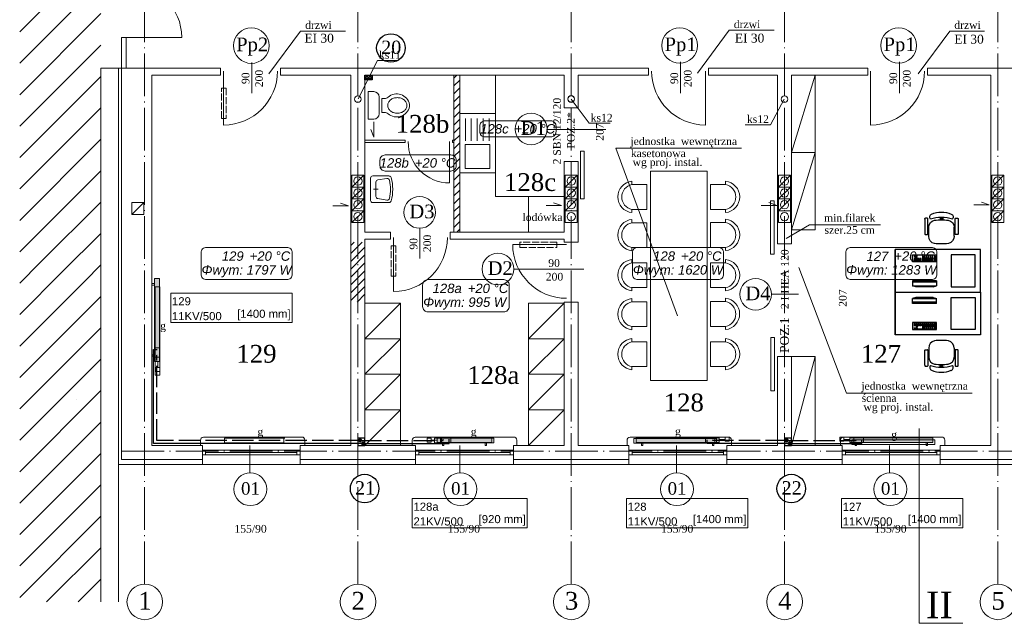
# Model space of a CAD drawing. Extents: x 30119 to 43932, y 4093 to 9351.
# Tile 2 of 12: x 33453 to 35115, y 4164 to 5183. Entities that reach past the tile are written whole.
import ezdxf
from ezdxf.enums import TextEntityAlignment as Align
from ezdxf.lldxf.tags import DXFTag

# ---------------------------------------------------------------- set-up
doc = ezdxf.new("R2010")
doc.units = 0
doc.header["$MEASUREMENT"] = 0
doc.linetypes.add('ACAD_ISO02W100', pattern=[15, 12, -3])
doc.linetypes.add('ACAD_ISO04W100', pattern=[30.5, 24, -3, 0.5, -3])
doc.layers.get('0').update_dxf_attribs({"color": 8, "linetype": 'CONTINUOUS', "lineweight": 9})
doc.layers.add('#co', color=8, linetype='ACAD_ISO04W100')
for name, color, linetype, lineweight in [('#SZACHT', 4, 'CONTINUOUS', 30), ('#woda opis', 7, 'CONTINUOUS', 35), ('CIENKIE', 8, 'CONTINUOUS', 9), ('IS_Armatura_podłączeniowa_grz._dolnozas.', 7, 'SOLID', 18), ('IS_Armatura_Therm', 7, 'SOLID', 18), ('IS_Grzejniki_Plan_rzut', 7, 'SOLID', 18), ('IS_podkład', 8, 'CONTINUOUS', 9), ('IS_powrot', 5, 'ACAD_ISO02W100', 25), ('IS_Text_Konstrukcji', 7, 'CONTINUOUS', 18), ('IS_Text_Odbiornikow_Therm', 7, 'CONTINUOUS', 18), ('IS_zasilanie', 1, 'SOLID', 25), ('NAPIS', 8, 'CONTINUOUS', 9), ('OSIE', 8, 'ACAD_ISO04W100', 9), ('PRZERYW', 8, 'ACAD_ISO02W100', 9), ('SCIANY', 8, 'CONTINUOUS', 9), ('urzadzenia', 8, 'CONTINUOUS', 9), ('URZĄDZENIA', 8, 'CONTINUOUS', 9), ('WYMIARY', 8, 'CONTINUOUS', 9), ('wyposażenie', 8, 'CONTINUOUS', 9)]:
    doc.layers.add(name, color=color, linetype=linetype, lineweight=lineweight)
doc.styles.add('NEWROMAN', font='times.ttf')
doc.styles.get("Standard").update_dxf_attribs({"font": 'arial.ttf'})
tags = doc.linetypes.add('SOLID', pattern=[10, 10, 0]).pattern_tags.tags
tags[6:7] = [DXFTag(74, 4), DXFTag(75, 0), DXFTag(340, '0'), DXFTag(46, 0.0), DXFTag(50, 0.0), DXFTag(44, 0.0), DXFTag(45, 0.0)]
tags[4:5] = [DXFTag(74, 4), DXFTag(75, 0), DXFTag(340, '0'), DXFTag(46, 0.0), DXFTag(50, 0.0), DXFTag(44, 0.0), DXFTag(45, 0.0)]
pattern_1 = [(45, (-17954.527, 1483.92), (-26.516504, 26.516504), [])]

# ---------------------------------------------------------------- blocks, each defined once
blk = doc.blocks.new('R060')
for p, q in [((0.08, 0.506), (0.459, 0.506)), ((0.08, 0.406), (0.459, 0.406)), ((0.08, 0.306), (0.459, 0.306)), ((0.08, 0.206), (0.459, 0.206)), ((0.08, 0.106), (0.459, 0.106))]:
    blk.add_line(p, q)
for points in [[(0, 0), (1, 0), (1, 0.6), (0, 0.6)], [(0.924, 0.093), (0.924, 0.507), (0.522, 0.507), (0.522, 0.093)]]:
    blk.add_lwpolyline(points, close=True)
blk = doc.blocks.new('A$C258907B0')
at = {"layer": 'URZĄDZENIA', "ltscale": 3, "xscale": -100, "yscale": 100, "zscale": 100, "rotation": 270}
blk.add_blockref('R060', (0, 0), dxfattribs=at)
blk = doc.blocks.new('biurko')
at = {"layer": 'wyposażenie', "lineweight": 25}
for p, q in [((156694.9, -37702), (156838.9, -37702)), ((156694.9, -37774), (156694.9, -37702)), ((156838.9, -37774), (156838.9, -37702)), ((156838.9, -37702), (156838.9, -37774)), ((156703.7, -37711), (156744.2, -37711)), ((156703.7, -37765), (156703.7, -37711)), ((156744.2, -37711), (156744.2, -37765)), ((156809.5, -37711), (156769, -37711)), ((156769, -37711), (156769, -37722.8)), ((156770.9, -37711.8), (156800.4, -37711.8)), ((156770.9, -37713), (156773.1, -37713)), ((156770.9, -37715.2), (156770.9, -37713)), ((156770.9, -37715.2), (156773.1, -37715.2)), ((156770.9, -37721.3), (156770.9, -37715.2)), ((156770.9, -37717.4), (156773.1, -37717.4)), ((156770.9, -37719.5), (156773.1, -37719.5)), ((156773.1, -37721.3), (156770.9, -37721.3)), ((156774.7, -37713), (156777, -37713)), ((156774.7, -37715.2), (156776.9, -37715.2)), ((156774.7, -37721.3), (156774.7, -37715.2)), ((156774.7, -37717.4), (156776.9, -37717.4)), ((156774.7, -37719.5), (156776.9, -37719.5)), ((156776.9, -37721.3), (156774.7, -37721.3)), ((156778, -37715.2), (156780.1, -37715.2)), ((156778, -37721.3), (156778, -37715.2)), ((156778, -37717.4), (156780.2, -37717.4)), ((156778, -37719.5), (156780.2, -37719.5)), ((156780.1, -37721.3), (156778, -37721.3)), ((156778.1, -37713), (156780.3, -37713)), ((156781.4, -37715.2), (156783.6, -37715.2)), ((156781.4, -37721.3), (156781.4, -37715.2)), ((156781.4, -37717.4), (156783.6, -37717.4)), ((156781.4, -37719.5), (156783.6, -37719.5)), ((156783.6, -37721.3), (156781.4, -37721.3)), ((156781.5, -37713), (156783.8, -37713)), ((156784.7, -37715.2), (156786.9, -37715.2)), ((156784.7, -37721.3), (156784.7, -37715.2)), ((156784.7, -37717.4), (156786.9, -37717.4)), ((156784.7, -37719.5), (156786.9, -37719.5)), ((156786.9, -37721.3), (156784.7, -37721.3)), ((156784.8, -37713), (156787.1, -37713)), ((156788.2, -37715.2), (156790.3, -37715.2)), ((156788.2, -37721.3), (156788.2, -37715.2)), ((156788.2, -37717.4), (156790.3, -37717.4)), ((156788.2, -37719.5), (156790.3, -37719.5)), ((156790.3, -37721.3), (156788.2, -37721.3)), ((156788.3, -37713), (156790.5, -37713)), ((156791.4, -37713), (156793.5, -37713)), ((156791.4, -37715.2), (156791.4, -37713)), ((156791.4, -37715.2), (156793.5, -37715.2)), ((156791.4, -37721.3), (156791.4, -37715.2)), ((156791.4, -37717.4), (156793.6, -37717.4)), ((156791.4, -37719.5), (156793.6, -37719.5)), ((156793.5, -37721.3), (156791.4, -37721.3)), ((156795.1, -37717.4), (156797.2, -37717.4)), ((156795.1, -37721.3), (156795.1, -37717.4)), ((156795.1, -37719.5), (156797.2, -37719.5)), ((156797.2, -37721.3), (156795.1, -37721.3)), ((156798.3, -37717.4), (156800.4, -37717.4)), ((156798.3, -37721.3), (156798.3, -37717.4)), ((156798.3, -37719.5), (156800.4, -37719.5)), ((156800.4, -37721.3), (156798.3, -37721.3)), ((156801.8, -37711.9), (156804, -37711.9)), ((156801.8, -37713.6), (156801.8, -37711.9)), ((156804, -37713.6), (156801.8, -37713.6)), ((156801.8, -37715.2), (156804, -37715.2)), ((156801.8, -37721.3), (156801.8, -37715.2)), ((156801.8, -37717.4), (156804, -37717.4)), ((156801.8, -37719.5), (156804, -37719.5)), ((156804, -37721.3), (156801.8, -37721.3)), ((156805.4, -37711.9), (156807.6, -37711.9)), ((156805.4, -37713.6), (156805.4, -37711.9)), ((156807.6, -37713.6), (156805.4, -37713.6)), ((156805.4, -37717.4), (156807.6, -37717.4)), ((156805.4, -37721.3), (156805.4, -37717.4)), ((156805.4, -37719.5), (156807.6, -37719.5)), ((156807.6, -37721.3), (156805.4, -37721.3)), ((156809.5, -37722.8), (156809.5, -37711)), ((156769, -37722.8), (156809.5, -37722.8)), ((156769.2, -37755.1), (156809.5, -37755.1)), ((156769.2, -37755.1), (156769.2, -37763.3)), ((156809.5, -37755.1), (156809.5, -37763.3)), ((156744.2, -37765), (156703.7, -37765)), ((156769.2, -37757.3), (156809.5, -37757.3)), ((156809.5, -37763.3), (156769.2, -37763.3)), ((156774.7, -37764.9), (156769.2, -37763.3)), ((156774.7, -37764.9), (156804, -37764.9)), ((156804, -37764.9), (156809.5, -37763.3)), ((156838.9, -37774), (156694.9, -37774)), ((156838.9, -37774), (156694.9, -37774))]:
    blk.add_line(p, q, dxfattribs=at)
blk = doc.blocks.new('fotel')
at = {"layer": 'wyposażenie', "lineweight": 25}
for p, q in [((156748.8, -37633.3, 0), (156748.8, -37659.7, 0)), ((156752.7, -37632.4, 0), (156749.7, -37632.4, 0)), ((156753.6, -37659.7, 0), (156753.6, -37633.3, 0)), ((156774.6, -37630.8, 0), (156774.6, -37635.5, 0)), ((156779, -37632.9, 0), (156774.6, -37632.9, 0)), ((156779, -37630.8, 0), (156779, -37635.5, 0)), ((156799.8, -37659.7, 0), (156799.8, -37633.2, 0)), ((156800.7, -37632.3, 0), (156802.8, -37632.3, 0)), ((156802.8, -37632.3, 0), (156803.7, -37632.3, 0)), ((156804.6, -37634.1, 0), (156804.6, -37633.2, 0)), ((156804.6, -37634.1, 0), (156804.6, -37659.7, 0)), ((156755.6, -37646.1, 0), (156753.7, -37646.1, 0)), ((156755.6, -37651.5, 0), (156753.7, -37651.5, 0)), ((156755.6, -37662.9, 0), (156755.6, -37647.8, 0)), ((156797.9, -37646.1, 0), (156799.9, -37646.1, 0)), ((156798, -37662.9, 0), (156798, -37647.8, 0)), ((156798, -37651.5, 0), (156799.9, -37651.5, 0)), ((156749.3, -37660.2, 0), (156753.2, -37660.2, 0)), ((156804.2, -37660.2, 0), (156800.3, -37660.2, 0))]:
    blk.add_line(p, q, dxfattribs=at)
for centre, radius, start, end in [((156776.7, -37665.3), 42.9, 67.0762, 112.3588), ((156749.7, -37633.3), 0.9, 90, 180), ((156752.7, -37633.3), 0.9, 0, 90), ((156766.9, -37647.4), 11.4, 98.2862, 181.8411), ((156762.1, -37630.5), 5.22, 108.9713, 221.5693), ((156776.8, -37685.5), 54.8, 70.108, 109.892), ((156776.8, -37724.8), 89.4, 82.596, 97.404), ((156786.7, -37647.4), 11.4, 358.1589, 81.7138), ((156791.4, -37630.6), 5.27, 320.0091, 67.2576), ((156800.7, -37633.2), 0.9, 90, 180), ((156803.7, -37633.2), 0.9, 0, 90), ((156749.3, -37659.7), 0.45, 180, 270), ((156753.2, -37659.7), 0.45, 270, 0), ((156767.1, -37663.9), 11.6, 174.4971, 260.2832), ((156786.2, -37663.8), 11.9, 279.9565, 4.3135), ((156800.3, -37659.7), 0.45, 180, 270), ((156804.2, -37659.7), 0.45, 270, 0), ((156776.8, -37580.7), 95.4, 262.9554, 277.0446)]:
    blk.add_arc(centre, radius, start, end, dxfattribs=at)
blk = doc.blocks.new('A$C79D77C2D')
at = {"layer": 'WYMIARY', "lineweight": 25, "rotation": 270}
for name, p in [('biurko', (37774, 156838.9)), ('fotel', (37757.5, 156854.9))]:
    blk.add_blockref(name, p, dxfattribs=at)
blk = doc.blocks.new('R056')
for p, q in [((-0.332, 0.998), (0.335, 0.998)), ((-0.332, 0.865), (-0.332, 0.998)), ((0.335, 0.998), (0.335, 0.865)), ((0.201, 0.732), (-0.199, 0.732)), ((-0.165, 0.67), (0.001, 0.67)), ((-0.165, 0.67), (-0.165, 0.607)), ((0.168, 0.67), (0.001, 0.67)), ((0.168, 0.67), (0.168, 0.607))]:
    blk.add_line(p, q)
blk.add_lwpolyline([(0.001, 0.067, 0.117514), (0.071, 0.083, 0.104443), (0.135, 0.134, 0.090071), (0.175, 0.207, 0.08201), (0.19, 0.297, 0.08201), (0.175, 0.387, 0.090071), (0.135, 0.459, 0.104443), (0.071, 0.51, 0.117514), (0.001, 0.527, 0.117514), (-0.069, 0.51, 0.104443), (-0.132, 0.459, 0.090071), (-0.172, 0.387, 0.08201), (-0.187, 0.297, 0.08201), (-0.172, 0.207, 0.090071), (-0.132, 0.134, 0.104443), (-0.069, 0.083, 0.117514)], format="xyb", close=True)
for centre, radius, start, end in [((-0.199, 0.865), 0.133, 180, 270), ((0.201, 0.865), 0.133, 270, 0), ((0.038, 0.311), 0.315, 138.639, 258.4219), ((-0.299, 0.607), 0.133, 318.639, 0), ((-0.035, 0.311), 0.315, 281.5781, 41.361), ((0.301, 0.607), 0.133, 180, 221.361), ((0.001, 0.133), 0.133, 258.4219, 281.5781)]:
    blk.add_arc(centre, radius, start, end)
blk = doc.blocks.new('R053')
for p, q in [((0, 0.608), (0, 0)), ((0.917, 0.692), (0.083, 0.692)), ((0.095, 0.075), (0.149, 0.421)), ((0.769, 0.492), (0.231, 0.492)), ((0.5, 0.575), (0.5, 0.408)), ((0.905, 0.075), (0.851, 0.421)), ((1, 0), (1, 0.608))]:
    blk.add_line(p, q)
for centre, radius, start, end in [((0.083, 0.608), 0.0833, 90, 180), ((0.231, 0.408), 0.0833, 90, 171.1953), ((0.769, 0.408), 0.0833, 8.8047, 90), ((0.917, 0.608), 0.0833, 0, 90), ((0.083, 0), 0.0833, 180, 254.047), ((0.177, 0.062), 0.0833, 171.1953, 256.9798), ((0.823, 0.062), 0.0833, 283.0202, 8.8047), ((0.5, 1.458), 1.599, 254.047, 285.953), ((0.5, 1.458), 1.516, 256.9798, 283.0202), ((0.917, 0), 0.0833, 285.953, 0)]:
    blk.add_arc(centre, radius, start, end)
blk = doc.blocks.new('E3')
at = {"layer": 'urzadzenia', "ltscale": 3}
h = blk.add_hatch(dxfattribs=at)
h.set_pattern_fill('ANSI31', color=256, scale=300, style=0)
h.set_pattern_definition(pattern_1)
h.paths.add_polyline_path([(-1499, -658.4), (-1635.8, -603), (-1635.8, -1145.2), (-1499, -1200.6)])
h = blk.add_hatch(dxfattribs=at)
h.set_pattern_fill('ANSI31', color=256, scale=75, style=0)
h.set_pattern_definition([(45, (-18828.012, -5981.049), (-6.629126, 6.629126), [])])
h.paths.add_polyline_path([(-893, -842), (-903, -842), (-903, -1107), (-893, -1107)])
h = blk.add_hatch(dxfattribs=at)
h.set_pattern_fill('ANSI31', color=256, scale=75, style=0)
h.set_pattern_definition([(45, (-18812.012, -5981.049), (-6.629126, 6.629126), [])])
h.paths.add_polyline_path([(-1053, -1124), (-1065, -1124), (-1065, -1225), (-1053, -1225)])
h.paths.add_polyline_path([(-1065, -1124), (-1077, -1124), (-1077, -1225), (-1065, -1225)])
h = blk.add_hatch(dxfattribs=at)
h.set_pattern_fill('ANSI31', color=256, scale=300, style=0)
h.set_pattern_definition(pattern_1)
h.paths.add_polyline_path([(-1499, -1200.6), (-1635.8, -1145.2), (-1635.8, -1731.2), (-1499, -1731.2)])
at = {"layer": 'CIENKIE', "color": 8, "ltscale": 3}
for p, q in [((-1362.3, -778.4), (-1464, -778.4)), ((-1464, -830), (-1464, -778.4)), ((-1456, -830), (-1456, -778.4)), ((-1161.8, -767.6), (-1215.1, -840)), ((-1085.9, -767.6), (-1161.8, -767.6)), ((-438.3, -766.3), (-491.7, -838.7)), ((-362.5, -766.3), (-438.3, -766.3)), ((-66.2, -767.6), (-119.5, -840)), ((-7.4, -767.6), (-66.2, -767.6)), ((-1469, -1499), (-1469, -830)), ((-1464, -1491), (-1464, -830)), ((-1464, -1454), (-1464, -830)), ((-1244, -872.2), (-1244, -820.9)), ((-1064.4, -881.8), (-1032.1, -817.3)), ((-996.7, -817.3), (-1032.1, -817.3)), ((-520.4, -872.2), (-520.4, -819.5)), ((-150.9, -872.2), (-150.9, -819.5)), ((-1291.7, -835.3), (-1291.7, -926.3)), ((-478.3, -835.3), (-478.3, -926.3)), ((-199.6, -835.3), (-199.6, -926.3)), ((-674.7, -923.2), (-705, -882.6)), ((-368.6, -925.7), (-345.5, -882.6)), ((-1038.3, -920.9), (-1038.3, -947)), ((-639.3, -923.2), (-674.7, -923.2)), ((-368.6, -925.7), (-411.1, -925.7)), ((-1038.3, -947), (-1043.2, -933.6)), ((-646.8, -933.9), (-745.9, -933.9)), ((-689.1, -970.6), (-683.1, -970.6)), ((-689.1, -970.6), (-689.1, -1050.6)), ((-683.1, -970.6), (-683.1, -1050.6)), ((-525.5, -1248.1), (-629.8, -965.4)), ((-417.8, -965.4), (-629.8, -965.4)), ((-1075, -1030.9), (-1055, -1010.9)), ((-715, -1030.9), (-695, -1010.9)), ((-355, -1030.9), (-335, -1010.9)), ((5, -1030.9), (25, -1010.9)), ((-1075, -1050.9), (-1055, -1030.9)), ((-715, -1050.9), (-695, -1030.9)), ((-355, -1050.9), (-335, -1030.9)), ((5, -1050.9), (25, -1030.9)), ((-1446.5, -1077.2), (-1426.5, -1057.2)), ((-1107.2, -1062.8), (-1081.1, -1062.8)), ((-1081.1, -1062.8), (-1094.5, -1057.9)), ((-1075, -1070.9), (-1055, -1050.9)), ((-747.4, -1062.3), (-721.3, -1062.3)), ((-721.3, -1062.3), (-734.7, -1057.4)), ((-715, -1070.9), (-695, -1050.9)), ((-689.1, -1050.6), (-683.1, -1050.6)), ((-384.3, -1062.1), (-358.2, -1062.1)), ((-358.2, -1062.1), (-371.6, -1057.2)), ((-362.5, -1054.1), (-368.5, -1054.1)), ((-355, -1070.9), (-335, -1050.9)), ((-25.4, -1061.2), (0.7, -1061.2)), ((0.7, -1061.2), (-12.7, -1056.3)), ((5, -1070.9), (25, -1050.9)), ((-1075, -1090.9), (-1055, -1070.9)), ((5, -1090.9), (25, -1070.9)), ((-303, -1094.9), (-341.9, -1117.7)), ((-182.7, -1094.9), (-303, -1094.9)), ((-960.6, -1151.7), (-960.6, -1100.4)), ((-1004.9, -1116.3), (-1004.9, -1207.3)), ((-712.7, -1127.7), (-803.7, -1127.7)), ((-362.5, -1144.1), (-368.5, -1144.1)), ((-801.8, -1169.8), (-683.7, -1169.8)), ((-240.2, -1378.6), (-321, -1166.9)), ((-321.6, -1211.8), (-366.9, -1211.8)), ((-361.8, -1285.1), (-367.8, -1285.1)), ((-361.8, -1375.1), (-367.8, -1375.1)), ((-28.2, -1378.6), (-240.2, -1378.6)), ((-1540.1, -1390.2), (-1540.1, -1390.2)), ((-1330.7, -1467.4), (-1330.7, -1458.4)), ((-1159.5, -1453), (-1325.5, -1453)), ((-1154.5, -1467), (-1154.5, -1458)), ((-973.2, -1467.4), (-973.2, -1458.4)), ((-802, -1453), (-968, -1453)), ((-797, -1467), (-797, -1458)), ((-610.7, -1467.4), (-610.7, -1458.4)), ((-439.5, -1453), (-605.5, -1453)), ((-434.5, -1467), (-434.5, -1458)), ((-250.7, -1467.4), (-250.7, -1458.4)), ((-79.5, -1453), (-245.5, -1453)), ((-74.5, -1467), (-74.5, -1458)), ((-1327.5, -1474.9), (-1162.5, -1474.9)), ((-1322, -1482.9), (-1322, -1474.9)), ((-1322, -1478.9), (-1168, -1478.9)), ((-1247.5, -1467), (-1247.5, -1513.3)), ((-1168, -1482.9), (-1168, -1474.9)), ((-967.5, -1474.9), (-802.5, -1474.9)), ((-962, -1482.9), (-962, -1474.9)), ((-962, -1478.9), (-808, -1478.9)), ((-893, -1467), (-893, -1513.3)), ((-808, -1482.9), (-808, -1474.9)), ((-607.5, -1474.9), (-442.5, -1474.9)), ((-602, -1482.9), (-602, -1474.9)), ((-602, -1478.9), (-448, -1478.9)), ((-527.5, -1467), (-527.5, -1513.3)), ((-448, -1482.9), (-448, -1474.9)), ((-247.5, -1474.9), (-82.5, -1474.9)), ((-242, -1482.9), (-242, -1474.9)), ((-242, -1478.9), (-88, -1478.9)), ((-167.5, -1467), (-167.5, -1513.3)), ((-88, -1482.9), (-88, -1474.9)), ((-1464, -1491), (-1327.5, -1491)), ((-1327.5, -1482.9), (-1162.5, -1482.9)), ((-1162.5, -1491), (-967.5, -1491)), ((-967.5, -1482.9), (-802.5, -1482.9)), ((-802.5, -1491), (-607.5, -1491)), ((-607.5, -1482.9), (-442.5, -1482.9)), ((-442.5, -1491), (-247.5, -1491)), ((-247.5, -1482.9), (-82.5, -1482.9)), ((-82.5, -1491), (112.5, -1491)), ((-1162.5, -1499), (-1327.5, -1499)), ((-800, -1499), (-970, -1499)), ((-440, -1499), (-610, -1499)), ((-80, -1499), (-250, -1499))]:
    blk.add_line(p, q, dxfattribs=at)
at = {"layer": 'CIENKIE', "color": 8}
for p, q in [((-1426.5, -1057.2), (-1446.5, -1057.2)), ((-1446.5, -1077.2), (-1446.5, -1057.2)), ((-1426.5, -1077.2), (-1426.5, -1057.2)), ((-368.5, -1144.1), (-368.5, -1054.1)), ((-362.5, -1144.1), (-362.5, -1054.1)), ((-1426.5, -1077.2), (-1446.5, -1077.2)), ((-367.8, -1375.1), (-367.8, -1285.1)), ((-361.8, -1375.1), (-361.8, -1285.1))]:
    blk.add_line(p, q, dxfattribs=at)
at = {"layer": 'CIENKIE', "ltscale": 3}
for centre, radius in [((-1244.9, -792.2), 30), ((-521.9, -792.1), 30), ((-152.3, -792.1), 30), ((-1065, -882.6), 5.5), ((-705, -882), 5.5), ((-705, -882.6), 5.5), ((-345, -882.6), 5.5), ((-772.6, -933), 26.8), ((-960.7, -1073.7), 26.8), ((-828.6, -1169.4), 26.8), ((-393.6, -1212), 26.8), ((-1246.5, -1541), 27.7), ((-892, -1541), 27.7), ((-526.5, -1541), 27.7), ((-166.5, -1541), 27.7), ((-1424.7, -1731.2), 30), ((-1064.7, -1731.2), 30), ((-704.7, -1731.2), 30), ((-344.7, -1731.2), 30), ((15.3, -1731.2), 30)]:
    blk.add_circle(centre, radius, dxfattribs=at)
at = {"layer": 'CIENKIE'}
for centre in [(-1065, -1020.9), (-705, -1020.9), (-345, -1020.9), (15, -1020.9), (-1065, -1040.9), (-705, -1040.9), (-345, -1040.9), (15, -1040.9), (-1065, -1060.9), (-705, -1060.9), (-345, -1060.9), (15, -1060.9), (-1065, -1080.9), (-705, -1080.9), (-345, -1080.9), (15, -1080.9)]:
    blk.add_circle(centre, 7, dxfattribs=at)
at = {"layer": 'CIENKIE', "ltscale": 3}
for centre, radius, start, end in [((-1452.3, -778.4), 90, 0, 90), ((-1291.7, -835.3), 91, 270, 0), ((-478.3, -835.3), 91, 180, 270), ((-199.6, -835.3), 91, 270, 0), ((-1004.9, -1116.3), 91, 270, 0), ((-712.7, -1127.7), 91, 180, 270), ((-1325.7, -1458.4), 5, 90, 180), ((-1159.5, -1458), 5, 0, 90), ((-968.2, -1458.4), 5, 90, 180), ((-802, -1458), 5, 0, 90), ((-605.7, -1458.4), 5, 90, 180), ((-439.5, -1458), 5, 0, 90), ((-245.7, -1458.4), 5, 90, 180), ((-79.5, -1458), 5, 0, 90)]:
    blk.add_arc(centre, radius, start, end, dxfattribs=at)
at = {"layer": 'OSIE', "ltscale": 3}
for p, q in [((-1425, -1701.2), (-1425, 52.5)), ((-1065, -1701.2), (-1065, 52.5)), ((-705, -1701.2), (-705, 52.5)), ((-345, -1701.2), (-345, 52.5)), ((15, -1701.2), (15, 52.5)), ((-1464, -1477), (4482.5, -1477))]:
    blk.add_line(p, q, dxfattribs=at)
at = {"layer": 'PRZERYW'}
for points in [[(-1295.1, -864.1), (-1287.2, -864.1), (-1287.2, -915), (-1295.1, -915)], [(-729, -1123.9), (-791.7, -1123.9), (-791.7, -1132.7), (-729, -1132.7)], [(-1008.7, -1130.2), (-1000.8, -1130.2), (-1000.8, -1181.1), (-1008.7, -1181.1)]]:
    blk.add_lwpolyline(points, close=True, dxfattribs=at)
at = {"layer": 'SCIANY', "ltscale": 3}
for p, q in [((-1499, -830), (-1296.7, -830)), ((-1499, -1731.2), (-1499, -830)), ((-1296.7, -842), (-1296.7, -830)), ((-1195.7, -842), (-1195.7, -830)), ((-1195.7, -830), (-574.3, -830)), ((-574.3, -842), (-574.3, -830)), ((-473.3, -830), (-204.6, -830)), ((-473.3, -842), (-473.3, -830)), ((-204.6, -842), (-204.6, -830)), ((-103.6, -830), (143.3, -830)), ((-103.6, -842), (-103.6, -830)), ((-1413, -1467), (-1413, -842)), ((-1413, -842), (-1296.7, -842)), ((-1413, -1467), (-1413, -842)), ((-1195.7, -842), (-1077, -842)), ((-1053, -842), (-717, -842)), ((-693, -842), (-574.3, -842)), ((-473.3, -842), (-357, -842)), ((-333, -842), (-204.6, -842)), ((-103.6, -842), (3, -842)), ((-717, -897), (-693, -897)), ((-717, -988), (-693, -988)), ((-1010, -1107), (-1053, -1107)), ((-717, -1107), (-909, -1107)), ((-887, -1107), (-893, -1107)), ((-1077, -1124), (-1077, -1225)), ((-1010, -1119), (-1053, -1119)), ((-1053, -1225), (-1053, -1124)), ((-717, -1119), (-909, -1119)), ((-717, -1124), (-693, -1124)), ((-357, -1127), (-333, -1127)), ((-717, -1225), (-693, -1225)), ((-357, -1317), (-333, -1317)), ((-117.5, -1438.4), (-117.5, -1767.3)), ((-1413, -1467), (-1327.5, -1467)), ((-1327.5, -1499), (-1327.5, -1467)), ((-1162.5, -1499), (-1162.5, -1467)), ((-1162.5, -1467), (-1077, -1467)), ((-1053, -1467), (-967.5, -1467)), ((-967.5, -1499), (-967.5, -1467)), ((-967.5, -1499), (-967.5, -1467)), ((-802.5, -1499), (-802.5, -1467)), ((-802.5, -1467), (-717, -1467)), ((-693, -1467), (-607.5, -1467)), ((-607.5, -1499), (-607.5, -1467)), ((-607.5, -1499), (-607.5, -1467)), ((-442.5, -1499), (-442.5, -1467)), ((-442.5, -1467), (-357, -1467)), ((-333, -1467), (-247.5, -1467)), ((-247.5, -1499), (-247.5, -1467)), ((-82.5, -1499), (-82.5, -1467)), ((-82.5, -1467), (3, -1467)), ((-1469, -1499), (-1327.5, -1499)), ((-1469, -1731.2), (-1469, -1499)), ((-1162.5, -1499), (-967.5, -1499)), ((-800, -1499), (-607.5, -1499)), ((-442.5, -1499), (-247.5, -1499)), ((-80, -1499), (112.5, -1499)), ((-43.8, -1767.3), (-117.5, -1767.3))]:
    blk.add_line(p, q, dxfattribs=at)
at = {"layer": 'SCIANY'}
for p, q in [((-1077, -1124), (-1077, -842)), ((-1053, -1107), (-1053, -842)), ((-903, -1107), (-903, -842)), ((-893, -1107), (-893, -842)), ((-717, -897), (-717, -842)), ((-693, -897), (-693, -842)), ((-357, -1127), (-357, -842)), ((-333, -1127), (-333, -842)), ((3, -1467), (3, -842)), ((-717, -1107), (-717, -988)), ((-693, -1124), (-693, -988)), ((-1010, -1119), (-1010, -1107)), ((-909, -1119), (-909, -1107)), ((-1053, -1124), (-1053, -1119)), ((-717, -1124), (-717, -1119)), ((-1077, -1467), (-1077, -1220)), ((-1053, -1467), (-1053, -1220)), ((-717, -1467), (-717, -1225)), ((-693, -1467), (-693, -1225)), ((-357, -1467), (-357, -1317)), ((-333, -1467), (-333, -1317))]:
    blk.add_line(p, q, dxfattribs=at)
at = {"layer": 'urzadzenia'}
for p, q in [((-833, -1047), (-833, -842)), ((-293, -1102.9), (-293, -842)), ((-985.2, -956), (-985.2, -952)), ((-905.2, -956), (-905.2, -952)), ((-1075, -1010.9), (-1055, -1010.9)), ((-715, -1010.9), (-695, -1010.9)), ((-355, -1010.9), (-335, -1010.9)), ((5, -1010.9), (25, -1010.9)), ((-1075, -1030.9), (-1055, -1030.9)), ((-715, -1030.9), (-695, -1030.9)), ((-355, -1030.9), (-335, -1030.9)), ((5, -1030.9), (25, -1030.9)), ((-1075, -1050.9), (-1055, -1050.9)), ((-777, -1107), (-777, -1047)), ((-715, -1050.9), (-695, -1050.9)), ((-355, -1050.9), (-335, -1050.9)), ((5, -1050.9), (25, -1050.9)), ((-1075, -1070.9), (-1055, -1070.9)), ((-715, -1070.9), (-695, -1070.9)), ((-355, -1070.9), (-335, -1070.9)), ((5, -1070.9), (25, -1070.9)), ((-1075, -1090.9), (-1055, -1090.9)), ((-715, -1090.9), (-695, -1090.9)), ((-355, -1090.9), (-335, -1090.9)), ((5, -1090.9), (25, -1090.9)), ((-993, -1467), (-993, -1227)), ((-777, -1467), (-777, -1227)), ((-293, -1467), (-293, -1317))]:
    blk.add_line(p, q, dxfattribs=at)
at = {"layer": 'urzadzenia', "ltscale": 3}
for p, q in [((-333, -972.5), (-293, -842)), ((-1053, -952), (-985.2, -952)), ((-1053, -956), (-985.2, -956)), ((-910.2, -954.1), (-910.2, -1024.1)), ((-905.2, -952), (-903, -952)), ((-905.2, -956), (-903, -956)), ((-333, -1102.9), (-293, -972.5)), ((-293, -972.5), (-333, -972.5)), ((-1075, -1010.9), (-1075, -1090.9)), ((-1055, -1010.9), (-1055, -1090.9)), ((-715, -1010.9), (-715, -1090.9)), ((-695, -1010.9), (-695, -1090.9)), ((-571.1, -1357.3), (-571.1, -1003.9)), ((-475.7, -1003.9), (-571.1, -1003.9)), ((-475.7, -1357.3), (-475.7, -1003.9)), ((-355, -1010.9), (-355, -1090.9)), ((-335, -1010.9), (-335, -1090.9)), ((5, -1010.9), (5, -1090.9)), ((25, -1010.9), (25, -1090.9)), ((-717, -1047), (-833, -1047)), ((-877, -1107), (-887, -1107)), ((-293, -1102.9), (-333, -1102.9)), ((-1407.3, -1199.4), (-1407.3, -1348.4)), ((-1399.3, -1199.4), (-1407.3, -1199.4)), ((-1399.3, -1199.4), (-1399.3, -1348.4)), ((-1053, -1227), (-993, -1227)), ((-1053, -1287), (-993, -1227)), ((-777, -1227), (-717, -1227)), ((-777, -1287), (-717, -1227)), ((-1053, -1347), (-993, -1287)), ((-993, -1287), (-1053, -1287)), ((-777, -1347), (-717, -1287)), ((-777, -1287), (-717, -1287)), ((-293, -1317), (-333, -1467)), ((-333, -1317), (-293, -1317)), ((-1399.3, -1348.4), (-1407.3, -1348.4)), ((-1053, -1407), (-993, -1347)), ((-993, -1347), (-1053, -1347)), ((-777, -1407), (-717, -1347)), ((-777, -1347), (-717, -1347)), ((-1053, -1467), (-993, -1407)), ((-993, -1407), (-1053, -1407)), ((-777, -1467), (-717, -1407)), ((-777, -1407), (-717, -1407)), ((-1193.8, -1454.8), (-1285.8, -1454.8)), ((-1188.3, -1454.8), (-1280.3, -1454.8)), ((-925.8, -1454.8), (-925.8, -1462.8)), ((-599.5, -1455.5), (-599.5, -1463.5)), ((-459.5, -1455.5), (-599.5, -1455.5)), ((-459.5, -1455.5), (-459.5, -1463.5)), ((-91.2, -1457.5), (-231.2, -1457.5)), ((-231.2, -1457.5), (-231.2, -1465.5)), ((-91.2, -1457.5), (-91.2, -1465.5)), ((-1193.8, -1462.8), (-1285.8, -1462.8)), ((-459.5, -1463.5), (-599.5, -1463.5)), ((-91.2, -1465.5), (-231.2, -1465.5))]:
    blk.add_line(p, q, dxfattribs=at)
at = {"layer": 'urzadzenia', "linetype": 'Continuous'}
blk.add_line((-475.7, -1357.3), (-571.1, -1357.3), dxfattribs=at)
at = {"layer": 'urzadzenia'}
for points in [[(-602.5, -1068.7), (-602.5, -1074.1, -0.895014), (-602.5, -1021), (-602.5, -1026.8, 0.825539), (-602.4, -1068.6), (-577.2, -1068.6), (-577.2, -1026.8), (-602.5, -1026.8)], [(-444.4, -1068.7), (-444.4, -1074.1, 0.895014), (-444.4, -1021), (-444.4, -1026.8, -0.825539), (-444.4, -1068.6), (-469.7, -1068.6), (-469.7, -1026.8), (-444.4, -1026.8)], [(-602.5, -1133.2), (-602.5, -1138.6, -0.895014), (-602.5, -1085.5), (-602.5, -1091.2, 0.825539), (-602.4, -1133.1), (-577.2, -1133.1), (-577.2, -1091.2), (-602.5, -1091.2)], [(-444.4, -1132.9), (-444.4, -1138.3, 0.895014), (-444.4, -1085.2), (-444.4, -1090.9, -0.825539), (-444.4, -1132.8), (-469.7, -1132.8), (-469.7, -1090.9), (-444.4, -1090.9)], [(-602.5, -1200.8), (-602.5, -1206.2, -0.895014), (-602.5, -1153.1), (-602.5, -1158.8, 0.825539), (-602.4, -1200.7), (-577.2, -1200.7), (-577.2, -1158.8), (-602.5, -1158.8)], [(-444.4, -1200.8), (-444.4, -1206.2, 0.895014), (-444.4, -1153.1), (-444.4, -1158.8, -0.825539), (-444.4, -1200.7), (-469.7, -1200.7), (-469.7, -1158.8), (-444.4, -1158.8)], [(-602.5, -1266.5), (-602.5, -1271.9, -0.895014), (-602.5, -1218.9), (-602.5, -1224.6, 0.825539), (-602.4, -1266.5), (-577.2, -1266.5), (-577.2, -1224.6), (-602.5, -1224.6)], [(-444.4, -1266.2), (-444.4, -1271.6, 0.895014), (-444.4, -1218.6), (-444.4, -1224.3, -0.825539), (-444.4, -1266.2), (-469.7, -1266.2), (-469.7, -1224.3), (-444.4, -1224.3)], [(-602.5, -1334.2), (-602.5, -1339.6, -0.895014), (-602.5, -1286.5), (-602.5, -1292.2, 0.825539), (-602.4, -1334.1), (-577.2, -1334.1), (-577.2, -1292.2), (-602.5, -1292.2)], [(-444.4, -1334.2), (-444.4, -1339.6, 0.895014), (-444.4, -1286.5), (-444.4, -1292.2, -0.825539), (-444.4, -1334.1), (-469.7, -1334.1), (-469.7, -1292.2), (-444.4, -1292.2)]]:
    blk.add_lwpolyline(points, format="xyb", dxfattribs=at)
for points in [[(-1290.1, -1462.8), (-1190.1, -1462.8), (-1190.1, -1454.8), (-1290.1, -1454.8)], [(-935.6, -1462.8), (-835.6, -1462.8), (-835.6, -1454.8), (-935.6, -1454.8)]]:
    blk.add_lwpolyline(points, close=True, dxfattribs=at)
at = {"layer": 'urzadzenia', "ltscale": 3}
blk.add_arc((-910.2, -954.1), 70, 180, 270, dxfattribs=at)
at = {"layer": 'CIENKIE', "ltscale": 3, "xscale": -1, "rotation": 270}
blk.add_blockref('A$C79D77C2D', (-158.2, -1208.4), dxfattribs=at)
at = {"layer": 'CIENKIE', "ltscale": 3, "rotation": 270}
blk.add_blockref('A$C79D77C2D', (-158.2, -1208.4), dxfattribs=at)
at = {"layer": 'urzadzenia', "ltscale": 3, "rotation": 180}
blk.add_blockref('A$C258907B0', (-833, -907), dxfattribs=at)
at = {"layer": 'URZĄDZENIA', "lineweight": 25, "ltscale": 3}
for name, p, xscale, yscale, zscale, rotation in [('R056', (-977.7, -893.1), -70, 70, 70, 89.99999999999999), ('R053', (-1012.5, -1057.2), 45, 45, 45, 90)]:
    blk.add_blockref(name, p, dxfattribs=dict(at, xscale=xscale, yscale=yscale, zscale=zscale, rotation=rotation))
at = {"layer": 'NAPIS', "lineweight": 25, "ltscale": 3, "style": 'NEWROMAN'}
for s, height, p in [('drzwi  ', 13, (-1154, -763.9)), ('drzwi  ', 13, (-430.6, -762.6)), ('drzwi  ', 13, (-58.4, -763.9)), ('Pp2', 23, (-1270.4, -801.6)), ('  EI 30', 15, (-1166.6, -787.1)), ('Pp1', 23, (-547.4, -801.5)), ('  EI 30', 15, (-440.1, -787)), ('Pp1', 23, (-177.8, -801.5)), ('  EI 30', 15, (-69.7, -788.8)), ('ks11', 13, (-1029.4, -814.4)), ('128b', 30, (-1001.3, -939.2)), ('ks12', 13, (-672.1, -920.4)), ('ks12', 13, (-408.4, -922.8)), ('D1', 23, (-790.2, -942.9)), ('jednostka  wewnętrzna', 13, (-605, -960)), ('kasetonowa', 13, (-604.3, -980.4)), ('wg proj. instal.', 13, (-601.4, -995.3)), ('128c', 30, (-818.5, -1037.6)), ('D3', 23, (-978.2, -1083.6)), ('lodówka', 13, (-787.2, -1088.3)), ('min.filarek', 13, (-278.2, -1089.5)), ('szer.25 cm', 13, (-277.5, -1109.9)), ('D2', 23, (-846.1, -1179.3)), ('90', 13, (-743.7, -1165.7)), ('200', 13, (-747.9, -1188.8)), ('D4', 23, (-411.1, -1221.9)), ('g', 13, (-1398.7, -1271.5)), ('129', 30, (-1270.2, -1327.4)), ('127', 30, (-216.1, -1327.4)), ('128a', 30, (-880.5, -1363.3)), ('jednostka  wewnętrzna', 13, (-215.3, -1373.2)), ('128', 30, (-549, -1409.6)), ('ścienna', 13, (-214.7, -1393.6)), ('wg proj. instal.', 13, (-211.7, -1408.6)), ('g', 13, (-1234.5, -1450.3)), ('g', 13, (-874.5, -1450.3)), ('g', 13, (-529.8, -1449.6)), ('g', 13, (-164.8, -1455.2)), ('01', 21, (-1262.2, -1550.2)), ('01', 21, (-907.7, -1550.2)), ('01', 21, (-542.2, -1550.2)), ('01', 21, (-182.2, -1550.2)), ('155/90', 13, (-1273.4, -1614.3)), ('155/90', 13, (-913.4, -1614.3)), ('155/90', 13, (-553.4, -1614.3)), ('155/90', 13, (-193.4, -1614.3)), ('1', 30, (-1435.7, -1744.3)), ('2', 30, (-1075.7, -1744.3)), ('3', 30, (-715.7, -1744.3)), ('4', 30, (-355.7, -1744.3)), ('II', 45, (-106.1, -1758.8)), ('5', 30, (4.3, -1744.3))]:
    blk.add_text(s, height=height, dxfattribs=at).set_placement(p)
for s, height, p in [('90', 13, (-1248.1, -857.1)), ('200', 13, (-1225.4, -862.5)), ('90', 13, (-524.5, -857.1)), ('200', 13, (-501.8, -862.5)), ('90', 13, (-154.9, -857.1)), ('200', 13, (-132.2, -862.5)), ('2 SBN 12/120', 13, (-722.5, -992.7)), ('POZ.2*', 13, (-699.1, -966.1)), ('207', 13, (-650.2, -952.7)), ('200', 13, (-941.5, -1140.8)), ('90', 13, (-964.6, -1136.6)), ('2 I HEA 120', 13, (-338.1, -1236.9)), ('207', 13, (-240.2, -1233.1)), ('POZ.1', 15, (-337.6, -1311))]:
    blk.add_text(s, height=height, rotation=90, dxfattribs=at).set_placement(p)

msp = doc.modelspace()

# ---------------------------------------------------------------- hatches: boundary and pattern name
at = {"layer": 'IS_Grzejniki_Plan_rzut'}
for points in [[(33681.2, 4605.9), (33681.2, 4745.9), (33689.1, 4745.9), (33689.1, 4605.9)], [(34250.2, 4469.1), (34158.2, 4469.1), (34158.2, 4477.1), (34250.2, 4477.1)], [(34633.9, 4469.1), (34493.9, 4469.1), (34493.9, 4477), (34633.9, 4477)], [(34854.5, 4469.1), (34994.5, 4469.1), (34994.5, 4477), (34854.5, 4477)]]:
    msp.add_hatch(color=8, dxfattribs=at).paths.add_polyline_path(points)

# ---------------------------------------------------------------- linework, layer by layer
at = {"layer": '#co', "color": 5, "lineweight": 35, "ltscale": 3}
for centre in [(34039.4, 5084.8), (34027.9, 4472.6), (34747.9, 4472.6)]:
    msp.add_circle(centre, 2.1, dxfattribs=at)
at = {"layer": '#co', "color": 1, "lineweight": 35, "ltscale": 3}
for centre in [(34044.8, 5084.8), (34032.8, 4467.2), (34752.8, 4467.2)]:
    msp.add_circle(centre, 2.1, dxfattribs=at)
at = {"layer": '#SZACHT', "lineweight": 25, "ltscale": 3}
for points in [[(34048.2, 5081.3), (34036.2, 5081.3), (34036.2, 5089.1), (34048.2, 5089.1)], [(34036.2, 4476.1), (34024.2, 4476.1), (34024.2, 4464.1), (34036.2, 4464.1)], [(34756.2, 4476.1), (34744.2, 4476.1), (34744.2, 4464.1), (34756.2, 4464.1)]]:
    msp.add_lwpolyline(points, close=True, dxfattribs=at)
at = {"layer": '#woda opis', "lineweight": 25, "ltscale": 3}
for centre in [(34079.9, 5134.9), (34035.6, 4391.2), (34755.6, 4391.2)]:
    msp.add_circle(centre, 24.1, dxfattribs=at)
at = {"layer": 'IS_Armatura_podłączeniowa_grz._dolnozas.'}
for p, q in [((33681.1, 4612.9), (33681.1, 4628.9)), ((33681.1, 4628.9), (33689.1, 4628.9)), ((33689.1, 4628.9), (33689.1, 4612.9)), ((33689.1, 4612.9), (33681.1, 4612.9)), ((34165.2, 4469.1), (34165.2, 4477.1)), ((34165.2, 4477.1), (34181.2, 4477.1)), ((34181.2, 4477.1), (34181.2, 4469.1)), ((34610.9, 4469), (34610.9, 4477)), ((34610.9, 4477), (34626.9, 4477)), ((34626.9, 4477), (34626.9, 4469)), ((34877.5, 4477), (34861.5, 4477)), ((34861.5, 4477), (34861.5, 4469)), ((34877.5, 4469), (34877.5, 4477)), ((34181.2, 4469.1), (34165.2, 4469.1)), ((34626.9, 4469), (34610.9, 4469)), ((34861.5, 4469), (34877.5, 4469))]:
    msp.add_line(p, q, dxfattribs=at)
at = {"layer": 'IS_Armatura_Therm'}
for p, q in [((33686.4, 4605.9), (33686.4, 4595.8)), ((33683.1, 4589), (33683.1, 4595.8)), ((33683.1, 4595.8), (33689.8, 4595.8)), ((33689.8, 4589), (33683.1, 4589)), ((33689.8, 4595.8), (33689.8, 4589)), ((34141.3, 4469.7), (34141.3, 4476.5)), ((34141.3, 4476.5), (34148.1, 4476.5)), ((34148.1, 4476.5), (34148.1, 4469.7)), ((34158.2, 4473.1), (34148.1, 4473.1)), ((34633.9, 4474.3), (34644, 4474.3)), ((34644, 4477.7), (34650.8, 4477.7)), ((34644, 4471), (34644, 4477.7)), ((34650.8, 4471), (34644, 4471)), ((34650.8, 4477.7), (34650.8, 4471)), ((34844.3, 4477.7), (34837.6, 4477.7)), ((34837.6, 4477.7), (34837.6, 4471)), ((34837.6, 4471), (34844.3, 4471)), ((34844.3, 4471), (34844.3, 4477.7)), ((34854.5, 4474.3), (34844.3, 4474.3)), ((34148.1, 4469.7), (34141.3, 4469.7))]:
    msp.add_line(p, q, dxfattribs=at)
at = {"layer": 'IS_Grzejniki_Plan_rzut'}
for p, q in [((33681.2, 4737.1), (33676.2, 4737.1)), ((33676.2, 4737.1), (33676.2, 4734.6)), ((33681.2, 4605.9), (33681.2, 4745.9)), ((33681.2, 4745.9), (33689.1, 4745.9)), ((33689.1, 4745.9), (33689.1, 4605.9)), ((33676.2, 4734.6), (33681.2, 4734.6)), ((33676.2, 4614.6), (33676.2, 4617.1)), ((33676.2, 4617.1), (33681.2, 4617.1)), ((33681.2, 4614.6), (33676.2, 4614.6)), ((33689.1, 4605.9), (33681.2, 4605.9)), ((34158.2, 4469.1), (34158.2, 4477.1)), ((34158.2, 4477.1), (34250.2, 4477.1)), ((34250.2, 4477.1), (34250.2, 4469.1)), ((34493.9, 4469.1), (34493.9, 4477)), ((34493.9, 4477), (34633.9, 4477)), ((34633.9, 4477), (34633.9, 4469.1)), ((34994.5, 4477), (34854.5, 4477)), ((34854.5, 4477), (34854.5, 4469.1)), ((34994.5, 4469.1), (34994.5, 4477)), ((34250.2, 4469.1), (34158.2, 4469.1)), ((34166.9, 4469.1), (34166.9, 4464.1)), ((34166.9, 4464.1), (34169.4, 4464.1)), ((34169.4, 4464.1), (34169.4, 4469.1)), ((34238.9, 4464.1), (34238.9, 4469.1)), ((34241.4, 4464.1), (34238.9, 4464.1)), ((34241.4, 4469.1), (34241.4, 4464.1)), ((34633.9, 4469.1), (34493.9, 4469.1)), ((34502.7, 4469.1), (34502.7, 4464.1)), ((34502.7, 4464.1), (34505.2, 4464.1)), ((34505.2, 4464.1), (34505.2, 4469.1)), ((34622.7, 4464.1), (34622.7, 4469.1)), ((34625.2, 4464.1), (34622.7, 4464.1)), ((34625.2, 4469.1), (34625.2, 4464.1)), ((34854.5, 4469.1), (34994.5, 4469.1)), ((34863.2, 4469.1), (34863.2, 4464.1)), ((34863.2, 4464.1), (34865.7, 4464.1)), ((34865.7, 4464.1), (34865.7, 4469.1)), ((34983.2, 4464.1), (34983.2, 4469.1)), ((34985.7, 4464.1), (34983.2, 4464.1)), ((34985.7, 4469.1), (34985.7, 4464.1))]:
    msp.add_line(p, q, dxfattribs=at)
at = {"layer": 'IS_powrot', "ltscale": 3}
for p, q in [((33684.6, 4616.3), (33685.3, 4616.3)), ((33684.7, 4472.5), (33684.6, 4616.3)), ((34027.9, 4472.6), (33684.7, 4472.5)), ((34027.9, 4472.6), (34168.4, 4472.6)), ((34168.4, 4472.5), (34168.4, 4474.5)), ((34623.5, 4472.5), (34623.5, 4473.2)), ((34747.9, 4472.6), (34623.5, 4472.5)), ((34747.9, 4472.6), (34864.9, 4472.6)), ((34864.9, 4472.6), (34864.9, 4473.2))]:
    msp.add_line(p, q, dxfattribs=at)
at = {"layer": 'IS_Text_Konstrukcji', "linetype": 'SOLID'}
for points in [[(34238.9, 4984.7), (34349.6, 4984.7, 0.414214), (34358.7, 4993.8), (34358.7, 5002.8, 0.414214), (34349.6, 5011.9), (34238.9, 5011.9, 0.414214), (34229.8, 5002.8), (34229.8, 4993.8, 0.414214), (34238.9, 4984.7)], [(34070.4, 4927.2), (34181.1, 4927.2, 0.414214), (34190.2, 4936.3), (34190.2, 4945.3, 0.414214), (34181.1, 4954.4), (34070.4, 4954.4, 0.414214), (34061.4, 4945.3), (34061.4, 4936.3, 0.414214), (34070.4, 4927.2)], [(33768.6, 4743.9), (33904.4, 4743.9, 0.414214), (33913.5, 4753), (33913.5, 4789.3, 0.414214), (33904.4, 4798.4), (33768.6, 4798.4, 0.414214), (33759.5, 4789.3), (33759.5, 4753, 0.414214), (33768.6, 4743.9)], [(34496.6, 4743.9), (34632.4, 4743.9, 0.414214), (34641.5, 4753), (34641.5, 4789.3, 0.414214), (34632.4, 4798.4), (34496.6, 4798.4, 0.414214), (34487.5, 4789.3), (34487.5, 4753, 0.414214), (34496.6, 4743.9)], [(34856.6, 4743.9), (34992.4, 4743.9, 0.414214), (35001.5, 4753), (35001.5, 4789.3, 0.414214), (34992.4, 4798.4), (34856.6, 4798.4, 0.414214), (34847.5, 4789.3), (34847.5, 4753, 0.414214), (34856.6, 4743.9)], [(34142.6, 4689.4), (34270.4, 4689.4, 0.414214), (34279.5, 4698.5), (34279.5, 4734.8, 0.414214), (34270.4, 4743.9), (34142.6, 4743.9, 0.414214), (34133.5, 4734.8), (34133.5, 4698.5, 0.414214), (34142.6, 4689.4)]]:
    msp.add_lwpolyline(points, format="xyb", dxfattribs=at)
at = {"layer": 'IS_Text_Odbiornikow_Therm', "linetype": 'SOLID'}
for p, q in [((33708.4, 4671.4), (33708.4, 4720.9)), ((33708.4, 4720.9), (33913.4, 4720.9)), ((33913.4, 4720.9), (33913.4, 4671.4)), ((33708.4, 4671.4), (33913.4, 4671.4)), ((34116, 4324.8), (34116, 4374.3)), ((34116, 4374.3), (34310, 4374.3)), ((34310, 4374.3), (34310, 4324.8)), ((34477.5, 4324.8), (34477.5, 4374.3)), ((34477.5, 4374.3), (34682.5, 4374.3)), ((34682.5, 4374.3), (34682.5, 4324.8)), ((34840.4, 4324.8), (34840.4, 4374.3)), ((34840.4, 4374.3), (35045.4, 4374.3)), ((35045.4, 4374.3), (35045.4, 4324.8)), ((34116, 4324.8), (34310, 4324.8)), ((34477.5, 4324.8), (34682.5, 4324.8)), ((34840.4, 4324.8), (35045.4, 4324.8))]:
    msp.add_line(p, q, dxfattribs=at)
at = {"layer": 'IS_zasilanie', "ltscale": 3}
for p, q in [((33679.3, 4626), (33685.3, 4626)), ((33679.3, 4467.1), (33679.3, 4626)), ((34178.1, 4467.2), (34178.1, 4474.5)), ((34613.8, 4467.2), (34613.8, 4473.2)), ((34874.6, 4467.2), (34874.6, 4473.2)), ((34032.8, 4467.2), (33679.3, 4467.1)), ((34032.8, 4467.2), (34178.1, 4467.2)), ((34752.8, 4467.2), (34613.8, 4467.2)), ((34752.8, 4467.2), (34874.6, 4467.2))]:
    msp.add_line(p, q, dxfattribs=at)

# ---------------------------------------------------------------- block references
at = {"layer": 'IS_podkład', "lineweight": 25, "ltscale": 3}
msp.add_blockref('E3', (35089.2, 5931.1), dxfattribs=at)

# ---------------------------------------------------------------- texts
at = {"layer": '#woda opis', "lineweight": 25, "ltscale": 3, "style": 'NEWROMAN'}
for s, p in [('20', (34080.5, 5124.8)), ('21', (34036.3, 4381.1)), ('22', (34756.3, 4381.1))]:
    msp.add_text(s, height=22.46, dxfattribs=at).set_placement(p, align=Align.CENTER)
at = {"layer": 'IS_Text_Konstrukcji', "linetype": 'SOLID', "char_height": 15.84}
for s, insert, attachment_point in [('\\fArial|b0|i1|c238|p34;128c', (34278.7, 4990.3), 9), ('\\fArial|b0|i1;+20 °C', (34288.7, 4990.3), 7), ('{\\fArial|b0|i1|c238|p34;128b}', (34110.2, 4932.8), 9), ('\\fArial|b0|i1;+20 °C', (34120.2, 4932.8), 7), ('{\\fArial|b0|i1|c238|p34;129}', (33831.5, 4775.5), 9), ('\\fArial|b0|i1;+20 °C', (33841.5, 4775.5), 7), ('{\\fArial|b0|i1|c238|p34;128}', (34559.5, 4775.5), 9), ('\\fArial|b0|i1;+20 °C', (34569.5, 4775.5), 7), ('{\\fArial|b0|i1|c238|p34;127}', (34919.5, 4775.5), 9), ('\\fArial|b0|i1;+20 °C', (34929.5, 4775.5), 7), ('\\fArial|b0|i1;Φwym: 1797 W', (33836.5, 4768.3), 2), ('\\fArial|b0|i1;Φwym: 1620 W', (34564.5, 4768.3), 2), ('\\fArial|b0|i1;Φwym: 1283 W', (34924.5, 4768.3), 2), ('{\\fArial|b0|i1|c238|p34;128a}', (34199.5, 4721), 9), ('\\fArial|b0|i1;+20 °C', (34209.5, 4721), 7), ('\\fArial|b0|i1;Φwym: 995 W', (34204.5, 4713.8), 2)]:
    msp.add_mtext(s, dxfattribs=dict(at, insert=insert, attachment_point=attachment_point))
at = {"layer": 'IS_Text_Odbiornikow_Therm', "linetype": 'SOLID', "char_height": 13.68, "attachment_point": 7}
for s, insert in [('{\\fArial|b0|i0|c238|p34;129}', (33710.4, 4700.3)), ('11KV/500', (33710.4, 4675.3)), ('[1400 mm]', (33820.4, 4675.3)), ('{\\fArial|b0|i0|c238|p34;128a}', (34118, 4353.6)), ('{\\fArial|b0|i0|c238|p34;128}', (34479.5, 4353.6)), ('{\\fArial|b0|i0|c238|p34;127}', (34842.4, 4353.6)), ('\\fArial|b0|i0;21KV/500', (34118, 4328.7)), ('\\fArial|b0|i0;[920 mm]', (34228, 4328.7)), ('11KV/500', (34479.5, 4328.7)), ('[1400 mm]', (34589.5, 4328.7)), ('11KV/500', (34842.4, 4328.7)), ('[1400 mm]', (34952.4, 4328.7))]:
    msp.add_mtext(s, dxfattribs=dict(at, insert=insert))

doc.saveas('drawing.dxf')
